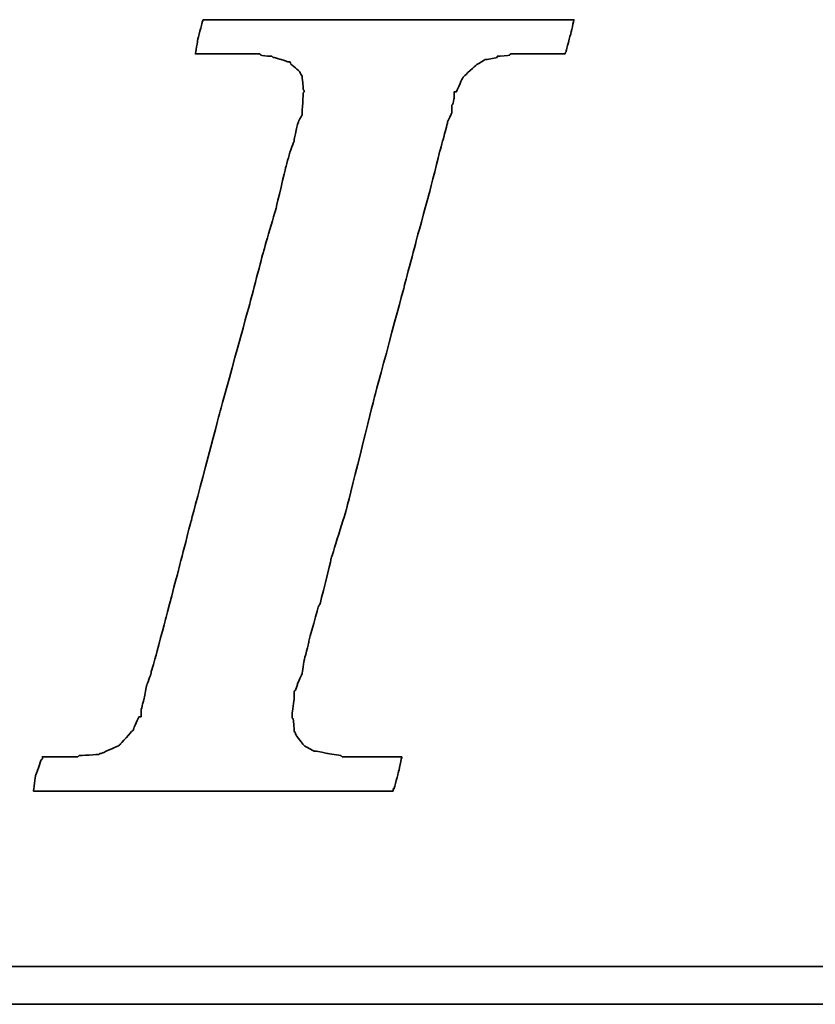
# Model space of a CAD drawing. Header units: millimetres. Extents: x 168 to 547, y 88 to 205.
# Tile 32 of 50: x 424.19 to 426.88, y 125.82 to 129.15. Entities that reach past the tile are written whole.
import ezdxf

# ---------------------------------------------------------------- set-up
doc = ezdxf.new("R2010")
doc.units = ezdxf.units.MM
doc.header["$LTSCALE"] = 0.1
doc.layers.add('DIM', color=4, linetype='CONTINUOUS')
doc.layers.add('layer 1', color=7, linetype='CONTINUOUS')

# ---------------------------------------------------------------- blocks, each defined once
blk = doc.blocks.new('TBI MOTION logo(完整正式版)')
at = {"layer": 'layer 1', "color": 22, "lineweight": 35}
for points, knots in [([(-40.59125, -7.94375), (-40.59125, -7.94375), (-40.97375, -7.94375), (-40.97375, -7.94375), (-40.97375, -7.94375), (-40.97375, -7.94375), (-41.38125, -7.94375), (-41.38125, -7.94375), (-41.38125, -7.94375), (-41.38125, -7.94375), (-41.54875, -7.94375), (-41.54875, -7.94375), (-41.54875, -7.94375), (-41.54875, -7.94375), (-41.59875, -7.94375), (-41.59875, -7.94375), (-41.59875, -7.94375), (-41.59875, -7.94375), (-41.88375, -7.94375), (-41.88375, -7.94375), (-41.88375, -7.94375), (-41.88375, -7.94375), (-41.90875, -7.91875), (-41.90875, -7.91875), (-41.90875, -7.91875), (-41.90875, -7.91875), (-42.19875, -7.87125), (-42.19875, -7.87125), (-42.19875, -7.87125), (-42.19875, -7.87125), (-42.43875, -7.82375), (-42.43875, -7.82375), (-42.43875, -7.82375), (-42.43875, -7.82375), (-42.45875, -7.82375), (-42.45875, -7.82375), (-42.45875, -7.82375), (-42.45875, -7.82375), (-42.48625, -7.82375), (-42.48625, -7.82375), (-42.48625, -7.82375), (-42.48625, -7.82375), (-42.67625, -7.72375), (-42.67625, -7.72375), (-42.67625, -7.72375), (-42.67625, -7.72375), (-42.70125, -7.70375), (-42.70125, -7.70375), (-42.70125, -7.70375), (-42.70125, -7.70375), (-42.72375, -7.67875), (-42.72375, -7.67875), (-42.72375, -7.67875), (-42.72375, -7.67875), (-42.86875, -7.48875), (-42.86875, -7.48875), (-42.86875, -7.48875), (-42.86875, -7.48875), (-42.89375, -7.43875), (-42.89375, -7.43875), (-42.89375, -7.43875), (-42.89375, -7.43875), (-42.91875, -7.38875), (-42.91875, -7.38875), (-42.91875, -7.38875), (-42.91875, -7.38875), (-42.93875, -7.12875), (-42.93875, -7.12875), (-42.93875, -7.12875), (-42.93875, -7.12875), (-42.96375, -7.10375), (-42.96375, -7.10375), (-42.96375, -7.10375), (-42.96375, -7.10375), (-42.96375, -7.05375), (-42.96375, -7.05375), (-42.96375, -7.05375), (-42.96375, -7.05375), (-42.96375, -7.00875), (-42.96375, -7.00875), (-42.96375, -7.00875), (-42.96375, -7.00875), (-42.91875, -6.69625), (-42.91875, -6.69625), (-42.91875, -6.69625), (-42.91875, -6.69625), (-42.91875, -6.62375), (-42.91875, -6.62375), (-42.91875, -6.62375), (-42.91875, -6.62375), (-42.91875, -6.59625), (-42.91875, -6.59625), (-42.91875, -6.59625), (-42.91875, -6.59625), (-42.91875, -6.57375), (-42.91875, -6.57375), (-42.91875, -6.57375), (-42.91875, -6.57375), (-42.91875, -6.52875), (-42.91875, -6.52875), (-42.91875, -6.52875), (-42.91875, -6.52875), (-42.89375, -6.50375), (-42.89375, -6.50375), (-42.89375, -6.50375), (-42.89375, -6.50375), (-42.84375, -6.38375), (-42.84375, -6.38375), (-42.84375, -6.38375), (-42.84375, -6.38375), (-42.84375, -6.35875), (-42.84375, -6.35875), (-42.84375, -6.35875), (-42.84375, -6.35875), (-42.74625, -6.14375), (-42.74625, -6.14375), (-42.74625, -6.14375), (-42.74625, -6.14375), (-42.70125, -5.85375), (-42.70125, -5.85375), (-42.70125, -5.85375), (-42.70125, -5.85375), (-42.60375, -5.47125), (-42.60375, -5.47125), (-42.60375, -5.47125), (-42.60375, -5.47125), (-42.60375, -5.44875), (-42.60375, -5.44875), (-42.60375, -5.44875), (-42.60375, -5.44875), (-42.38875, -4.67875), (-42.38875, -4.67875), (-42.38875, -4.67875), (-42.38875, -4.67875), (-42.36375, -4.65375), (-42.36375, -4.65375), (-42.36375, -4.65375), (-42.36375, -4.65375), (-42.12375, -3.69625), (-42.12375, -3.69625), (-42.12375, -3.69625), (-42.12375, -3.69625), (-42.12375, -3.67374), (-42.12375, -3.67374), (-42.12375, -3.67374), (-42.12375, -3.67374), (-41.78875, -2.59374), (-41.78875, -2.59374), (-41.78875, -2.59374), (-41.78875, -2.59374), (-41.18875, -0.19375), (-41.18875, -0.19375), (-41.18875, -0.19375), (-41.18875, -0.19375), (-40.54375, 2.20624), (-40.54375, 2.20624), (-40.54375, 2.20624), (-40.54375, 2.20624), (-40.25375, 3.30875), (-40.25375, 3.30875), (-40.25375, 3.30875), (-40.25375, 3.30875), (-39.98875, 4.27125), (-39.98875, 4.27125), (-39.98875, 4.27125), (-39.98875, 4.27125), (-39.77375, 5.13125), (-39.77375, 5.13125), (-39.77375, 5.13125), (-39.77375, 5.13125), (-39.67875, 5.47125), (-39.67875, 5.47125), (-39.67875, 5.47125), (-39.67875, 5.47125), (-39.60375, 5.75625), (-39.60375, 5.75625), (-39.60375, 5.75625), (-39.60375, 5.75625), (-39.60375, 5.78125), (-39.60375, 5.78125), (-39.60375, 5.78125), (-39.60375, 5.78125), (-39.50875, 5.97125), (-39.50875, 5.97125), (-39.50875, 5.97125), (-39.50875, 5.97125), (-39.50875, 6.13875), (-39.50875, 6.13875), (-39.50875, 6.13875), (-39.50875, 6.13875), (-39.48625, 6.16625), (-39.48625, 6.16625), (-39.48625, 6.16625), (-39.48625, 6.16625), (-39.46125, 6.28625), (-39.46125, 6.28625), (-39.46125, 6.28625), (-39.46125, 6.28625), (-39.46125, 6.42625), (-39.46125, 6.42625), (-39.46125, 6.42625), (-39.46125, 6.42625), (-39.41375, 6.42625), (-39.41375, 6.42625), (-39.41375, 6.42625), (-39.41375, 6.42625), (-39.29375, 6.69125), (-39.29375, 6.69125), (-39.29375, 6.69125), (-39.29375, 6.69125), (-39.26875, 6.74125), (-39.26875, 6.74125), (-39.26875, 6.74125), (-39.26875, 6.74125), (-39.24375, 6.76625), (-39.24375, 6.76625), (-39.24375, 6.76625), (-39.24375, 6.76625), (-38.98375, 7.00624), (-38.98375, 7.00624), (-38.98375, 7.00624), (-38.98375, 7.00624), (-38.95625, 7.02624), (-38.95625, 7.02624), (-38.95625, 7.02624), (-38.95625, 7.02624), (-38.78875, 7.12624), (-38.78875, 7.12624), (-38.78875, 7.12624), (-38.78875, 7.12624), (-38.76375, 7.12624), (-38.76375, 7.12624), (-38.76375, 7.12624), (-38.76375, 7.12624), (-38.74375, 7.12624), (-38.74375, 7.12624), (-38.74375, 7.12624), (-38.74375, 7.12624), (-38.52875, 7.17125), (-38.52875, 7.17125), (-38.52875, 7.17125), (-38.52875, 7.17125), (-38.52875, 7.19624), (-38.52875, 7.19624), (-38.52875, 7.19624), (-38.52875, 7.19624), (-38.50375, 7.19624), (-38.50375, 7.19624), (-38.50375, 7.19624), (-38.50375, 7.19624), (-38.26125, 7.21875), (-38.26125, 7.21875), (-38.26125, 7.21875), (-38.26125, 7.21875), (-38.23875, 7.24624), (-38.23875, 7.24624), (-38.23875, 7.24624), (-38.23875, 7.24624), (-38.21625, 7.24624), (-38.21625, 7.24624), (-38.21625, 7.24624), (-38.21625, 7.24624), (-38.18875, 7.24624), (-38.18875, 7.24624), (-38.18875, 7.24624), (-38.18875, 7.24624), (-37.90375, 7.24624), (-37.90375, 7.24624), (-37.90375, 7.24624), (-37.90375, 7.24624), (-37.85375, 7.24624), (-37.85375, 7.24624), (-37.85375, 7.24624), (-37.85375, 7.24624), (-37.75875, 7.24624), (-37.75875, 7.24624), (-37.75875, 7.24624), (-37.75875, 7.24624), (-37.42375, 7.24624), (-37.42375, 7.24624), (-37.42375, 7.24624), (-37.42375, 7.24624), (-37.08875, 7.24624), (-37.08875, 7.24624), (-37.08875, 7.24624), (-37.08875, 7.24624), (-37.06375, 7.24624), (-37.06375, 7.24624), (-37.06375, 7.24624), (-37.06375, 7.24624), (-37.06375, 7.26624), (-37.06375, 7.26624), (-37.06375, 7.26624), (-37.06375, 7.26624), (-37.03875, 7.29125), (-37.03875, 7.29125), (-37.03875, 7.29125), (-37.03875, 7.29125), (-37.03875, 7.31625), (-37.03875, 7.31625), (-37.03875, 7.31625), (-37.03875, 7.31625), (-36.94125, 7.67625), (-36.94125, 7.67625), (-36.94125, 7.67625), (-36.94125, 7.67625), (-36.86875, 7.98625), (-36.86875, 7.98625), (-36.86875, 7.98625), (-36.86875, 7.98625), (-36.98875, 7.98625), (-36.98875, 7.98625), (-36.98875, 7.98625), (-36.98875, 7.98625), (-37.42375, 7.98625), (-37.42375, 7.98625), (-37.42375, 7.98625), (-37.42375, 7.98625), (-37.94875, 7.98625), (-37.94875, 7.98625), (-37.94875, 7.98625), (-37.94875, 7.98625), (-38.57375, 7.98625), (-38.57375, 7.98625), (-38.57375, 7.98625), (-38.57375, 7.98625), (-39.29375, 7.98625), (-39.29375, 7.98625), (-39.29375, 7.98625), (-39.29375, 7.98625), (-40.82875, 7.98625), (-40.82875, 7.98625), (-40.82875, 7.98625), (-40.82875, 7.98625), (-42.36375, 7.98625), (-42.36375, 7.98625), (-42.36375, 7.98625), (-42.36375, 7.98625), (-43.08375, 7.98625), (-43.08375, 7.98625), (-43.08375, 7.98625), (-43.08375, 7.98625), (-43.70875, 7.98625), (-43.70875, 7.98625), (-43.70875, 7.98625), (-43.70875, 7.98625), (-44.23375, 7.98625), (-44.23375, 7.98625), (-44.23375, 7.98625), (-44.23375, 7.98625), (-44.66875, 7.98625), (-44.66875, 7.98625), (-44.66875, 7.98625), (-44.66875, 7.98625), (-44.88375, 7.98625), (-44.88375, 7.98625), (-44.88375, 7.98625), (-44.88375, 7.98625), (-44.90875, 7.94125), (-44.90875, 7.94125), (-44.90875, 7.94125), (-44.90875, 7.94125), (-44.90875, 7.91625), (-44.90875, 7.91625), (-44.90875, 7.91625), (-44.90875, 7.91625), (-45.00375, 7.55625), (-45.00375, 7.55625), (-45.00375, 7.55625), (-45.00375, 7.55625), (-45.05375, 7.24624), (-45.05375, 7.24624), (-45.05375, 7.24624), (-45.05375, 7.24624), (-44.61875, 7.24624), (-44.61875, 7.24624), (-44.61875, 7.24624), (-44.61875, 7.24624), (-44.11375, 7.24624), (-44.11375, 7.24624), (-44.11375, 7.24624), (-44.11375, 7.24624), (-43.99375, 7.24624), (-43.99375, 7.24624), (-43.99375, 7.24624), (-43.99375, 7.24624), (-43.94625, 7.24624), (-43.94625, 7.24624), (-43.94625, 7.24624), (-43.94625, 7.24624), (-43.92374, 7.24624), (-43.92374, 7.24624), (-43.92374, 7.24624), (-43.92374, 7.24624), (-43.65875, 7.24624), (-43.65875, 7.24624), (-43.65875, 7.24624), (-43.65875, 7.24624), (-43.63875, 7.21875), (-43.63875, 7.21875), (-43.63875, 7.21875), (-43.63875, 7.21875), (-43.46875, 7.19624), (-43.46875, 7.19624), (-43.46875, 7.19624), (-43.46875, 7.19624), (-43.39875, 7.19624), (-43.39875, 7.19624), (-43.39875, 7.19624), (-43.39875, 7.19624), (-43.37125, 7.17125), (-43.37125, 7.17125), (-43.37125, 7.17125), (-43.37125, 7.17125), (-43.34875, 7.17125), (-43.34875, 7.17125), (-43.34875, 7.17125), (-43.34875, 7.17125), (-43.20375, 7.12624), (-43.20375, 7.12624), (-43.20375, 7.12624), (-43.20375, 7.12624), (-43.05875, 7.07624), (-43.05875, 7.07624), (-43.05875, 7.07624), (-43.05875, 7.07624), (-43.01375, 7.07624), (-43.01375, 7.07624), (-43.01375, 7.07624), (-43.01375, 7.07624), (-42.98875, 7.02624), (-42.98875, 7.02624), (-42.98875, 7.02624), (-42.98875, 7.02624), (-42.79875, 6.86125), (-42.79875, 6.86125), (-42.79875, 6.86125), (-42.79875, 6.86125), (-42.77375, 6.81125), (-42.77375, 6.81125), (-42.77375, 6.81125), (-42.77375, 6.81125), (-42.74625, 6.76625), (-42.74625, 6.76625), (-42.74625, 6.76625), (-42.74625, 6.76625), (-42.72375, 6.47625), (-42.72375, 6.47625), (-42.72375, 6.47625), (-42.72375, 6.47625), (-42.70125, 6.45124), (-42.70125, 6.45124), (-42.70125, 6.45124), (-42.70125, 6.45124), (-42.70125, 6.42625), (-42.70125, 6.42625), (-42.70125, 6.42625), (-42.70125, 6.42625), (-42.72375, 6.40625), (-42.72375, 6.40625), (-42.72375, 6.40625), (-42.72375, 6.40625), (-42.74625, 5.97125), (-42.74625, 5.97125), (-42.74625, 5.97125), (-42.74625, 5.97125), (-42.74625, 5.94625), (-42.74625, 5.94625), (-42.74625, 5.94625), (-42.74625, 5.94625), (-42.74625, 5.92625), (-42.74625, 5.92625), (-42.74625, 5.92625), (-42.74625, 5.92625), (-42.77375, 5.87625), (-42.77375, 5.87625), (-42.77375, 5.87625), (-42.77375, 5.87625), (-42.81875, 5.80625), (-42.81875, 5.80625), (-42.81875, 5.80625), (-42.81875, 5.80625), (-42.86875, 5.63625), (-42.86875, 5.63625), (-42.86875, 5.63625), (-42.86875, 5.63625), (-42.91875, 5.39625), (-42.91875, 5.39625), (-42.91875, 5.39625), (-42.91875, 5.39625), (-42.91875, 5.37124), (-42.91875, 5.37124), (-42.91875, 5.37124), (-42.91875, 5.37124), (-43.01375, 5.10874), (-43.01375, 5.10874), (-43.01375, 5.10874), (-43.01375, 5.10874), (-43.10875, 4.77124), (-43.10875, 4.77124), (-43.10875, 4.77124), (-43.10875, 4.77124), (-43.29875, 3.95625), (-43.29875, 3.95625), (-43.29875, 3.95625), (-43.29875, 3.95625), (-43.58875, 2.95125), (-43.58875, 2.95125), (-43.58875, 2.95125), (-43.58875, 2.95125), (-43.87375, 1.87125), (-43.87375, 1.87125), (-43.87375, 1.87125), (-43.87375, 1.87125), (-44.52625, -0.50374), (-44.52625, -0.50374), (-44.52625, -0.50374), (-44.52625, -0.50374), (-45.14875, -2.85375), (-45.14875, -2.85375), (-45.14875, -2.85375), (-45.14875, -2.85375), (-45.43375, -3.95875), (-45.43375, -3.95875), (-45.43375, -3.95875), (-45.43375, -3.95875), (-45.69875, -4.96875), (-45.69875, -4.96875), (-45.69875, -4.96875), (-45.69875, -4.96875), (-45.91375, -5.78375), (-45.91375, -5.78375), (-45.91375, -5.78375), (-45.91375, -5.78375), (-46.01375, -6.11875), (-46.01375, -6.11875), (-46.01375, -6.11875), (-46.01375, -6.11875), (-46.01375, -6.14375), (-46.01375, -6.14375), (-46.01375, -6.14375), (-46.01375, -6.14375), (-46.10875, -6.40875), (-46.10875, -6.40875), (-46.10875, -6.40875), (-46.10875, -6.40875), (-46.15375, -6.64875), (-46.15375, -6.64875), (-46.15375, -6.64875), (-46.15375, -6.64875), (-46.20375, -6.83875), (-46.20375, -6.83875), (-46.20375, -6.83875), (-46.20375, -6.83875), (-46.22875, -6.93375), (-46.22875, -6.93375), (-46.22875, -6.93375), (-46.22875, -6.93375), (-46.22875, -7.07875), (-46.22875, -7.07875), (-46.22875, -7.07875), (-46.22875, -7.07875), (-46.27375, -7.07875), (-46.27375, -7.07875), (-46.27375, -7.07875), (-46.27375, -7.07875), (-46.39375, -7.34375), (-46.39375, -7.34375), (-46.39375, -7.34375), (-46.39375, -7.34375), (-46.39375, -7.36875), (-46.39375, -7.36875), (-46.39375, -7.36875), (-46.39375, -7.36875), (-46.42125, -7.38875), (-46.42125, -7.38875), (-46.42125, -7.38875), (-46.42125, -7.38875), (-46.68375, -7.67875), (-46.68375, -7.67875), (-46.68375, -7.67875), (-46.68375, -7.67875), (-46.70875, -7.70375), (-46.70875, -7.70375), (-46.70875, -7.70375), (-46.70875, -7.70375), (-46.75375, -7.72375), (-46.75375, -7.72375), (-46.75375, -7.72375), (-46.75375, -7.72375), (-47.08875, -7.87125), (-47.08875, -7.87125), (-47.08875, -7.87125), (-47.08875, -7.87125), (-47.11625, -7.87125), (-47.11625, -7.87125), (-47.11625, -7.87125), (-47.11625, -7.87125), (-47.13875, -7.89375), (-47.13875, -7.89375), (-47.13875, -7.89375), (-47.13875, -7.89375), (-47.56875, -7.91875), (-47.56875, -7.91875), (-47.56875, -7.91875), (-47.56875, -7.91875), (-47.59625, -7.94375), (-47.59625, -7.94375), (-47.59625, -7.94375), (-47.59625, -7.94375), (-47.64375, -7.94375), (-47.64375, -7.94375), (-47.64375, -7.94375), (-47.64375, -7.94375), (-47.73625, -7.94375), (-47.73625, -7.94375), (-47.73625, -7.94375), (-47.73625, -7.94375), (-48.07375, -7.94375), (-48.07375, -7.94375), (-48.07375, -7.94375), (-48.07375, -7.94375), (-48.36125, -7.94375), (-48.36125, -7.94375), (-48.36125, -7.94375), (-48.36125, -7.94375), (-48.36125, -7.96625), (-48.36125, -7.96625), (-48.36125, -7.96625), (-48.36125, -7.96625), (-48.36125, -7.99125), (-48.36125, -7.99125), (-48.36125, -7.99125), (-48.36125, -7.99125), (-48.38875, -8.01375), (-48.38875, -8.01375), (-48.38875, -8.01375), (-48.38875, -8.01375), (-48.50875, -8.34875), (-48.50875, -8.34875), (-48.50875, -8.34875), (-48.50875, -8.34875), (-48.55375, -8.68625), (-48.55375, -8.68625), (-48.55375, -8.68625), (-48.55375, -8.68625), (-48.45875, -8.68625), (-48.45875, -8.68625), (-48.45875, -8.68625), (-48.45875, -8.68625), (-48.07375, -8.68625), (-48.07375, -8.68625), (-48.07375, -8.68625), (-48.07375, -8.68625), (-47.52375, -8.68625), (-47.52375, -8.68625), (-47.52375, -8.68625), (-47.52375, -8.68625), (-46.92375, -8.68625), (-46.92375, -8.68625), (-46.92375, -8.68625), (-46.92375, -8.68625), (-46.25375, -8.68625), (-46.25375, -8.68625), (-46.25375, -8.68625), (-46.25375, -8.68625), (-46.20375, -8.68625), (-46.20375, -8.68625), (-46.20375, -8.68625), (-46.20375, -8.68625), (-44.71375, -8.68625), (-44.71375, -8.68625), (-44.71375, -8.68625), (-44.71375, -8.68625), (-43.22875, -8.68625), (-43.22875, -8.68625), (-43.22875, -8.68625), (-43.22875, -8.68625), (-42.55875, -8.68625), (-42.55875, -8.68625), (-42.55875, -8.68625), (-42.55875, -8.68625), (-42.50875, -8.68625), (-42.50875, -8.68625), (-42.50875, -8.68625), (-42.50875, -8.68625), (-41.93375, -8.68625), (-41.93375, -8.68625), (-41.93375, -8.68625), (-41.93375, -8.68625), (-41.38125, -8.68625), (-41.38125, -8.68625), (-41.38125, -8.68625), (-41.38125, -8.68625), (-40.97375, -8.68625), (-40.97375, -8.68625), (-40.97375, -8.68625), (-40.97375, -8.68625), (-40.78125, -8.68625), (-40.78125, -8.68625), (-40.78125, -8.68625), (-40.78125, -8.68625), (-40.78125, -8.63875), (-40.78125, -8.63875), (-40.78125, -8.63875), (-40.78125, -8.63875), (-40.75875, -8.63875), (-40.75875, -8.63875), (-40.75875, -8.63875), (-40.75875, -8.63875), (-40.66375, -8.27875), (-40.66375, -8.27875), (-40.66375, -8.27875), (-40.66375, -8.27875), (-40.59125, -7.94375), (-40.59125, -7.94375)], [0, 0, 0, 0, 0.00558659, 0.00558659, 0.00558659, 0.0055866, 0.01117318, 0.01117318, 0.01117318, 0.01117319, 0.01675978, 0.01675978, 0.01675978, 0.01675979, 0.02234637, 0.02234637, 0.02234637, 0.02234638, 0.02793296, 0.02793296, 0.02793296, 0.02793297, 0.03351955, 0.03351955, 0.03351955, 0.03351956, 0.03910615, 0.03910615, 0.03910615, 0.03910616, 0.04469274, 0.04469274, 0.04469274, 0.04469275, 0.05027933, 0.05027933, 0.05027933, 0.05027934, 0.05586592, 0.05586592, 0.05586592, 0.05586593, 0.06145251, 0.06145251, 0.06145251, 0.06145252, 0.06703911, 0.06703911, 0.06703911, 0.06703912, 0.0726257, 0.0726257, 0.0726257, 0.07262571, 0.07821229, 0.07821229, 0.07821229, 0.0782123, 0.08379888, 0.08379888, 0.08379888, 0.08379889, 0.08938547, 0.08938547, 0.08938547, 0.08938548, 0.09497207, 0.09497207, 0.09497207, 0.09497208, 0.10055866, 0.10055866, 0.10055866, 0.10055867, 0.10614525, 0.10614525, 0.10614525, 0.10614526, 0.11173184, 0.11173184, 0.11173184, 0.11173185, 0.11731844, 0.11731844, 0.11731844, 0.11731845, 0.12290503, 0.12290503, 0.12290503, 0.12290504, 0.12849162, 0.12849162, 0.12849162, 0.12849163, 0.13407821, 0.13407821, 0.13407821, 0.13407822, 0.1396648, 0.1396648, 0.1396648, 0.13966481, 0.1452514, 0.1452514, 0.1452514, 0.14525141, 0.15083799, 0.15083799, 0.15083799, 0.150838, 0.15642458, 0.15642458, 0.15642458, 0.15642459, 0.16201117, 0.16201117, 0.16201117, 0.16201118, 0.16759777, 0.16759777, 0.16759777, 0.16759778, 0.17318436, 0.17318436, 0.17318436, 0.17318437, 0.17877095, 0.17877095, 0.17877095, 0.17877096, 0.18435754, 0.18435754, 0.18435754, 0.18435755, 0.18994413, 0.18994413, 0.18994413, 0.18994414, 0.19553073, 0.19553073, 0.19553073, 0.19553074, 0.20111732, 0.20111732, 0.20111732, 0.20111733, 0.20670391, 0.20670391, 0.20670391, 0.20670392, 0.2122905, 0.2122905, 0.2122905, 0.21229051, 0.21787709, 0.21787709, 0.21787709, 0.2178771, 0.22346369, 0.22346369, 0.22346369, 0.2234637, 0.22905028, 0.22905028, 0.22905028, 0.22905029, 0.23463687, 0.23463687, 0.23463687, 0.23463688, 0.24022346, 0.24022346, 0.24022346, 0.24022347, 0.24581006, 0.24581006, 0.24581006, 0.24581007, 0.25139665, 0.25139665, 0.25139665, 0.25139666, 0.25698324, 0.25698324, 0.25698324, 0.25698325, 0.26256983, 0.26256983, 0.26256983, 0.26256984, 0.26815642, 0.26815642, 0.26815642, 0.26815643, 0.27374302, 0.27374302, 0.27374302, 0.27374303, 0.27932961, 0.27932961, 0.27932961, 0.27932962, 0.2849162, 0.2849162, 0.2849162, 0.28491621, 0.29050279, 0.29050279, 0.29050279, 0.2905028, 0.29608939, 0.29608939, 0.29608939, 0.2960894, 0.30167598, 0.30167598, 0.30167598, 0.30167599, 0.30726257, 0.30726257, 0.30726257, 0.30726258, 0.31284916, 0.31284916, 0.31284916, 0.31284917, 0.31843575, 0.31843575, 0.31843575, 0.31843576, 0.32402235, 0.32402235, 0.32402235, 0.32402236, 0.32960894, 0.32960894, 0.32960894, 0.32960895, 0.33519553, 0.33519553, 0.33519553, 0.33519554, 0.34078212, 0.34078212, 0.34078212, 0.34078213, 0.34636872, 0.34636872, 0.34636872, 0.34636873, 0.35195531, 0.35195531, 0.35195531, 0.35195532, 0.3575419, 0.3575419, 0.3575419, 0.35754191, 0.36312849, 0.36312849, 0.36312849, 0.3631285, 0.36871508, 0.36871508, 0.36871508, 0.36871509, 0.37430168, 0.37430168, 0.37430168, 0.37430169, 0.37988827, 0.37988827, 0.37988827, 0.37988828, 0.38547486, 0.38547486, 0.38547486, 0.38547487, 0.39106145, 0.39106145, 0.39106145, 0.39106146, 0.39664804, 0.39664804, 0.39664804, 0.39664805, 0.40223464, 0.40223464, 0.40223464, 0.40223465, 0.40782123, 0.40782123, 0.40782123, 0.40782124, 0.41340782, 0.41340782, 0.41340782, 0.41340783, 0.41899441, 0.41899441, 0.41899441, 0.41899442, 0.42458101, 0.42458101, 0.42458101, 0.42458102, 0.4301676, 0.4301676, 0.4301676, 0.43016761, 0.43575419, 0.43575419, 0.43575419, 0.4357542, 0.44134078, 0.44134078, 0.44134078, 0.44134079, 0.44692737, 0.44692737, 0.44692737, 0.44692738, 0.45251397, 0.45251397, 0.45251397, 0.45251398, 0.45810056, 0.45810056, 0.45810056, 0.45810057, 0.46368715, 0.46368715, 0.46368715, 0.46368716, 0.46927374, 0.46927374, 0.46927374, 0.46927375, 0.47486034, 0.47486034, 0.47486034, 0.47486035, 0.48044693, 0.48044693, 0.48044693, 0.48044694, 0.48603352, 0.48603352, 0.48603352, 0.48603353, 0.49162011, 0.49162011, 0.49162011, 0.49162012, 0.4972067, 0.4972067, 0.4972067, 0.49720671, 0.5027933, 0.5027933, 0.5027933, 0.50279331, 0.50837989, 0.50837989, 0.50837989, 0.5083799, 0.51396648, 0.51396648, 0.51396648, 0.51396649, 0.51955307, 0.51955307, 0.51955307, 0.51955308, 0.52513966, 0.52513966, 0.52513966, 0.52513967, 0.53072626, 0.53072626, 0.53072626, 0.53072627, 0.53631285, 0.53631285, 0.53631285, 0.53631286, 0.54189944, 0.54189944, 0.54189944, 0.54189945, 0.54748603, 0.54748603, 0.54748603, 0.54748604, 0.55307263, 0.55307263, 0.55307263, 0.55307264, 0.55865922, 0.55865922, 0.55865922, 0.55865923, 0.56424581, 0.56424581, 0.56424581, 0.56424582, 0.5698324, 0.5698324, 0.5698324, 0.56983241, 0.57541899, 0.57541899, 0.57541899, 0.575419, 0.58100559, 0.58100559, 0.58100559, 0.5810056, 0.58659218, 0.58659218, 0.58659218, 0.58659219, 0.59217877, 0.59217877, 0.59217877, 0.59217878, 0.59776536, 0.59776536, 0.59776536, 0.59776537, 0.60335196, 0.60335196, 0.60335196, 0.60335197, 0.60893855, 0.60893855, 0.60893855, 0.60893856, 0.61452514, 0.61452514, 0.61452514, 0.61452515, 0.62011173, 0.62011173, 0.62011173, 0.62011174, 0.62569832, 0.62569832, 0.62569832, 0.62569833, 0.63128492, 0.63128492, 0.63128492, 0.63128493, 0.63687151, 0.63687151, 0.63687151, 0.63687152, 0.6424581, 0.6424581, 0.6424581, 0.64245811, 0.64804469, 0.64804469, 0.64804469, 0.6480447, 0.65363128, 0.65363128, 0.65363128, 0.65363129, 0.65921788, 0.65921788, 0.65921788, 0.65921789, 0.66480447, 0.66480447, 0.66480447, 0.66480448, 0.67039106, 0.67039106, 0.67039106, 0.67039107, 0.67597765, 0.67597765, 0.67597765, 0.67597766, 0.68156425, 0.68156425, 0.68156425, 0.68156426, 0.68715084, 0.68715084, 0.68715084, 0.68715085, 0.69273743, 0.69273743, 0.69273743, 0.69273744, 0.69832402, 0.69832402, 0.69832402, 0.69832403, 0.70391061, 0.70391061, 0.70391061, 0.70391062, 0.70949721, 0.70949721, 0.70949721, 0.70949722, 0.7150838, 0.7150838, 0.7150838, 0.71508381, 0.72067039, 0.72067039, 0.72067039, 0.7206704, 0.72625698, 0.72625698, 0.72625698, 0.72625699, 0.73184358, 0.73184358, 0.73184358, 0.73184359, 0.73743017, 0.73743017, 0.73743017, 0.73743018, 0.74301676, 0.74301676, 0.74301676, 0.74301677, 0.74860335, 0.74860335, 0.74860335, 0.74860336, 0.75418994, 0.75418994, 0.75418994, 0.75418995, 0.75977654, 0.75977654, 0.75977654, 0.75977655, 0.76536313, 0.76536313, 0.76536313, 0.76536314, 0.77094972, 0.77094972, 0.77094972, 0.77094973, 0.77653631, 0.77653631, 0.77653631, 0.77653632, 0.78212291, 0.78212291, 0.78212291, 0.78212292, 0.7877095, 0.7877095, 0.7877095, 0.78770951, 0.79329609, 0.79329609, 0.79329609, 0.7932961, 0.79888268, 0.79888268, 0.79888268, 0.79888269, 0.80446927, 0.80446927, 0.80446927, 0.80446928, 0.81005587, 0.81005587, 0.81005587, 0.81005588, 0.81564246, 0.81564246, 0.81564246, 0.81564247, 0.82122905, 0.82122905, 0.82122905, 0.82122906, 0.82681564, 0.82681564, 0.82681564, 0.82681565, 0.83240223, 0.83240223, 0.83240223, 0.83240224, 0.83798883, 0.83798883, 0.83798883, 0.83798884, 0.84357542, 0.84357542, 0.84357542, 0.84357543, 0.84916201, 0.84916201, 0.84916201, 0.84916202, 0.8547486, 0.8547486, 0.8547486, 0.85474861, 0.8603352, 0.8603352, 0.8603352, 0.86033521, 0.86592179, 0.86592179, 0.86592179, 0.8659218, 0.87150838, 0.87150838, 0.87150838, 0.87150839, 0.87709497, 0.87709497, 0.87709497, 0.87709498, 0.88268156, 0.88268156, 0.88268156, 0.88268157, 0.88826816, 0.88826816, 0.88826816, 0.88826817, 0.89385475, 0.89385475, 0.89385475, 0.89385476, 0.89944134, 0.89944134, 0.89944134, 0.89944135, 0.90502793, 0.90502793, 0.90502793, 0.90502794, 0.91061453, 0.91061453, 0.91061453, 0.91061454, 0.91620112, 0.91620112, 0.91620112, 0.91620113, 0.92178771, 0.92178771, 0.92178771, 0.92178772, 0.9273743, 0.9273743, 0.9273743, 0.92737431, 0.93296089, 0.93296089, 0.93296089, 0.9329609, 0.93854749, 0.93854749, 0.93854749, 0.9385475, 0.94413408, 0.94413408, 0.94413408, 0.94413409, 0.94972067, 0.94972067, 0.94972067, 0.94972068, 0.95530726, 0.95530726, 0.95530726, 0.95530727, 0.96089385, 0.96089385, 0.96089385, 0.96089386, 0.96648045, 0.96648045, 0.96648045, 0.96648046, 0.97206704, 0.97206704, 0.97206704, 0.97206705, 0.97765363, 0.97765363, 0.97765363, 0.97765364, 0.98324022, 0.98324022, 0.98324022, 0.98324023, 0.98882682, 0.98882682, 0.98882682, 0.98882683, 0.99441341, 0.99441341, 0.99441341, 0.99441342, 1, 1, 1, 1]), ([(75.90875, -9.47875), (75.90875, -9.47875), (75.90875, -12.28625), (75.90875, -12.28625), (75.90875, -12.28625), (75.90875, -12.28625), (75.90875, -12.47875), (75.90875, -12.47875), (75.90875, -12.47875), (75.90875, -12.47875), (75.71625, -12.47875), (75.71625, -12.47875), (75.71625, -12.47875), (75.71625, -12.47875), (-88.32875, -12.47875), (-88.32875, -12.47875), (-88.32875, -12.47875), (-88.32875, -12.47875), (-88.32875, -13.29375), (-88.32875, -13.29375), (-88.32875, -13.29375), (-88.32875, -13.29375), (82.89125, -13.29375), (82.89125, -13.29375), (82.89125, -13.29375), (82.89125, -13.29375), (75.90875, -9.47875), (75.90875, -9.47875)], [0, 0, 0, 0, 0.14285714, 0.14285714, 0.14285714, 0.14285715, 0.28571429, 0.28571429, 0.28571429, 0.2857143, 0.42857143, 0.42857143, 0.42857143, 0.42857144, 0.57142857, 0.57142857, 0.57142857, 0.57142858, 0.71428571, 0.71428571, 0.71428571, 0.71428572, 0.85714286, 0.85714286, 0.85714286, 0.85714287, 1, 1, 1, 1])]:
    blk.add_open_spline(points, degree=3, knots=knots, dxfattribs=at)

msp = doc.modelspace()

# ---------------------------------------------------------------- block references
at = {"layer": 'DIM', "color": 0, "xscale": 0.1563722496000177, "yscale": 0.1563722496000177, "zscale": 0.1563722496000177}
msp.add_blockref('TBI MOTION logo(完整正式版)', (431.83, 127.9037), dxfattribs=at)

doc.saveas('drawing.dxf')
